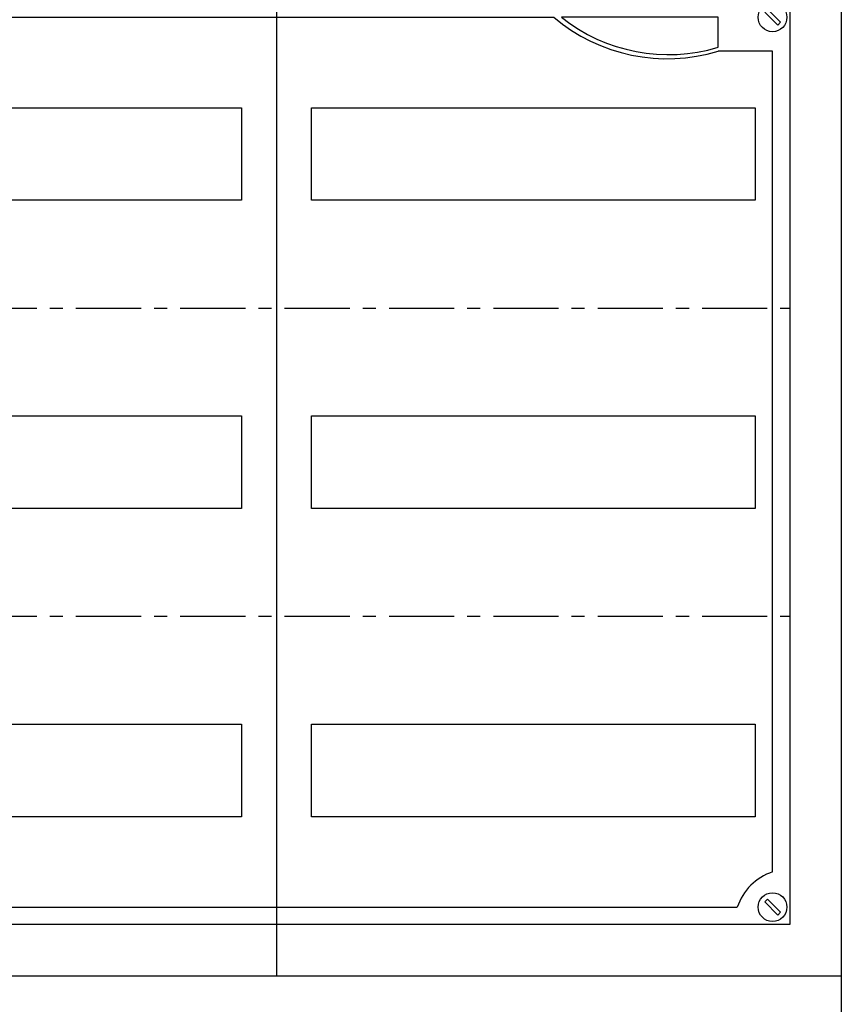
# Model space of a CAD drawing. Header units: millimetres. Extents: x 449515 to 838834, y -400723 to -307130.
# Tile 18 of 38: x 834834 to 838834, y -327268 to -322477. Entities that reach past the tile are written whole.
import ezdxf

# ---------------------------------------------------------------- set-up
doc = ezdxf.new("R2010")
doc.units = ezdxf.units.MM
doc.header["$LTSCALE"] = 25.4
doc.linetypes.add('CENTER', pattern=[2, 1.25, -0.25, 0.25, -0.25])
doc.layers.add('!Siemens drzwi', color=7, linetype='Continuous')
doc.layers.add('R5', color=7, linetype='Continuous')
doc.layers.add('!Siemens Podklad_8GK_sikus', color=250, linetype='Continuous', lineweight=100)

# ---------------------------------------------------------------- blocks, each defined once
blk = doc.blocks.new('D_A630_P_W1950-1800_S800-750_G210i')
at = {"color": 0}
blk.add_line((52.5, 185, 4.5), (52.5, 0, 4.5), dxfattribs=at)
blk = doc.blocks.new('AD_A630_P_W1950-1800_S800-750_G210~1')
at = {"color": 0, "linetype": 'ByBlock', "lineweight": -2}
for p, q in [((800, 1950), (800, 0)), ((775, 1925), (775, 125)), ((775, 125), (25, 125)), ((250, 100), (550, 100)), ((500, 100), (800, 100))]:
    blk.add_line(p, q, dxfattribs=at)
at = {"layer": '!Siemens drzwi', "color": 0, "linetype": 'ByBlock', "lineweight": -2, "xscale": 10, "yscale": 10, "zscale": 10}
blk.add_blockref('D_A630_P_W1950-1800_S800-750_G210i', (0, 100), dxfattribs=at)
blk = doc.blocks.new('*U669')
at = {"color": 0}
for p, q in [((0, 0), (750, 0)), ((0, -150), (0, 0)), ((750, 0), (750, -450)), ((4.7, -5.99), (6.11, -4.58)), ((6.11, -4.58), (12.47, -10.94)), ((737.7, -5.99), (739.11, -4.58)), ((739.11, -4.58), (745.47, -10.94)), ((11.06, -12.36), (4.7, -5.99)), ((25.63, -8.5), (635, -8.5)), ((715, -8.5), (638.74, -8.5)), ((715, -23.09), (715, -8.5)), ((744.06, -12.36), (737.7, -5.99)), ((12.47, -10.94), (11.06, -12.36)), ((745.47, -10.94), (744.06, -12.36)), ((8.5, -25.63), (8.5, -425)), ((741.5, -25), (715, -25)), ((741.5, -424.37), (741.5, -25)), ((17, -97.5), (17, -52.5)), ((17, -52.5), (233, -52.5)), ((233, -52.5), (233, -97.5)), ((233, -52.5), (233, -97.5)), ((267, -97.5), (267, -52.5)), ((267, -52.5), (483, -52.5)), ((483, -52.5), (483, -97.5)), ((517, -97.5), (517, -52.5)), ((517, -52.5), (733, -52.5)), ((733, -52.5), (733, -97.5)), ((233, -97.5), (17, -97.5)), ((483, -97.5), (267, -97.5)), ((733, -97.5), (517, -97.5)), ((0, -300), (0, -150)), ((17, -247.5), (17, -202.5)), ((17, -202.5), (233, -202.5)), ((233, -202.5), (233, -247.5)), ((233, -202.5), (233, -247.5)), ((267, -247.5), (267, -202.5)), ((267, -202.5), (483, -202.5)), ((483, -202.5), (483, -247.5)), ((517, -247.5), (517, -202.5)), ((517, -202.5), (733, -202.5)), ((733, -202.5), (733, -247.5)), ((233, -247.5), (17, -247.5)), ((483, -247.5), (267, -247.5)), ((733, -247.5), (517, -247.5)), ((0, -450), (0, -300)), ((17, -397.5), (17, -352.5)), ((17, -352.5), (233, -352.5)), ((233, -352.5), (233, -397.5)), ((233, -352.5), (233, -397.5)), ((267, -397.5), (267, -352.5)), ((267, -352.5), (483, -352.5)), ((483, -352.5), (483, -397.5)), ((517, -397.5), (517, -352.5)), ((517, -352.5), (733, -352.5)), ((733, -352.5), (733, -397.5)), ((233, -397.5), (17, -397.5)), ((483, -397.5), (267, -397.5)), ((733, -397.5), (517, -397.5)), ((8.5, -425), (35, -425)), ((35, -426.91), (35, -441.5)), ((4.7, -438.99), (6.11, -437.58)), ((11.06, -445.36), (4.7, -438.99)), ((6.11, -437.58), (12.47, -443.94)), ((737.7, -438.99), (739.11, -437.58)), ((744.06, -445.36), (737.7, -438.99)), ((739.11, -437.58), (745.47, -443.94)), ((12.47, -443.94), (11.06, -445.36)), ((35, -441.5), (111.26, -441.5)), ((115, -441.5), (724.37, -441.5)), ((745.47, -443.94), (744.06, -445.36)), ((750, -450), (0, -450))]:
    blk.add_line(p, q, dxfattribs=at)
for centre in [(8.5, -8.5), (741.5, -8.5), (8.5, -441.5), (741.5, -441.5)]:
    blk.add_circle(centre, 7, dxfattribs=at)
for centre, radius, start, end in [((0, 0), 27, 288.3496, 341.6504), ((690.22, 57.06), 85.72, 229.8903, 286.802), ((690.8, 57.06), 83.72, 231.5438, 286.802), ((59.78, -507.06), 85.72, 49.8903, 106.802), ((59.2, -507.06), 83.72, 51.5438, 106.802), ((750, -450), 27, 108.3496, 161.6504)]:
    blk.add_arc(centre, radius, start, end, dxfattribs=at)
blk = doc.blocks.new('*U670')
at = {"layer": '!Siemens Podklad_8GK_sikus', "color": 0, "lineweight": -2}
blk.add_line((500, 0), (500, -1800), dxfattribs=at)
at = {"layer": '!Siemens Podklad_8GK_sikus', "color": 4, "linetype": 'CENTER', "lineweight": -2}
for p, q in [((0, -1500), (500, -1500)), ((0, -1650), (500, -1650))]:
    blk.add_line(p, q, dxfattribs=at)

msp = doc.modelspace()

# ---------------------------------------------------------------- block references
at = {"layer": 'R5', "xscale": 10, "yscale": 10, "zscale": 10}
for name, p in [('AD_A630_P_W1950-1800_S800-750_G210~1', (830833.8195, -328130.1288, -200)), ('*U670', (833583.8195, -308880.1288, -200)), ('*U669', (831083.8195, -322380.1288, -200))]:
    msp.add_blockref(name, p, dxfattribs=at)

doc.saveas('drawing.dxf')
